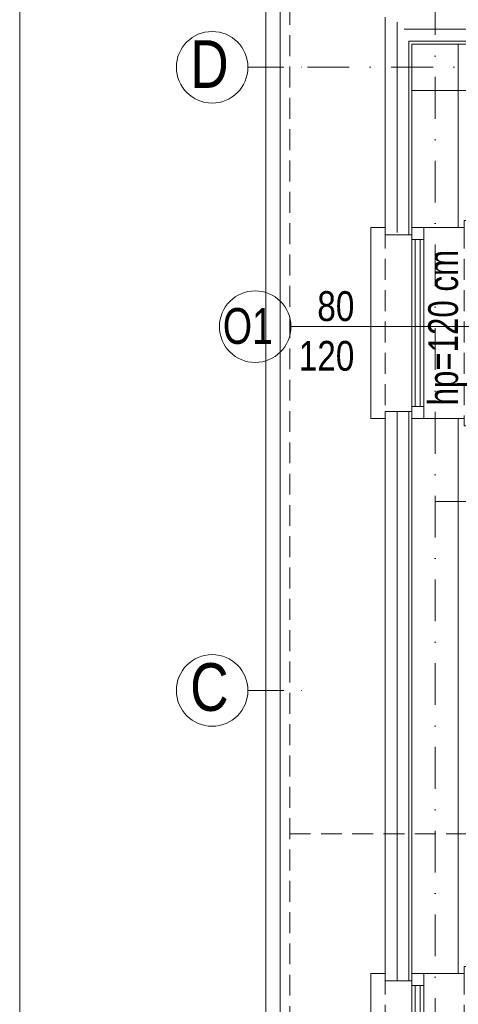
# Model space of a CAD drawing. Header units: inches. Extents: x 67014 to 70164, y -40762 to -35657.
# Tile 22 of 55: x 68189 to 68373, y -39921 to -39508. Entities that reach past the tile are written whole.
import ezdxf

# ---------------------------------------------------------------- set-up
doc = ezdxf.new("R2010")
doc.units = ezdxf.units.IN
doc.header["$MEASUREMENT"] = 0
doc.linetypes.add('DASHDOT', pattern=[1, 0.5, -0.25, 0, -0.25])
doc.linetypes.add('HIDDEN', pattern=[0.375, 0.25, -0.125])
for name, color, linetype, lineweight in [('A--tabelka rysunku', 7, 'Continuous', 0), ('p--dach', 7, 'Continuous', 20), ('p--obrzeże bet.', 252, 'Continuous', 0), ('p--ocieplenie-w.zew', 7, 'Continuous', 0), ('p--okna', 7, 'Continuous', 0), ('p--opis okna', 7, 'Continuous', 0), ('p--osie konstr', 7, 'DASHDOT', 15), ('p--osie konstr.-NR', 7, 'DASHDOT', 15), ('p--ściana szkielet', 7, 'Continuous', 0)]:
    doc.layers.add(name, color=color, linetype=linetype, lineweight=lineweight)
doc.styles.add('1-50', font='arial.ttf', dxfattribs={"width": 0.75, "height": 12.5})
doc.styles.get("Standard").update_dxf_attribs({"font": 'ARIAL.TTF'})
doc.styles.add('STYL-1', font='arial.ttf', dxfattribs={"width": 0.75})
doc.linetypes.add('BATTING', pattern='A,0.0001,-0.1,[134,ltypeshp.shx,S=0.1,R=0,X=-0.1,Y=0],-0.2,[134,ltypeshp.shx,S=0.1,R=180,X=0.1,Y=0],-0.1', length=0.4001)

# ---------------------------------------------------------------- blocks, each defined once
blk = doc.blocks.new('okno-150-33.15')
at = {"linetype": 'Continuous', "ltscale": 35}
for p, q in [((-3, 10), (153, 10)), ((0, -39.15), (150, -39.15))]:
    blk.add_line(p, q, dxfattribs=at)
for p, q in [((-3, 0), (-3, 10)), ((153, 0), (153, 10)), ((0, 0), (-3, 0)), ((0, -21.95), (0, 0)), ((150, 0), (150, -21.95)), ((150, 0), (153, 0)), ((0, -21.95), (0, -16.95)), ((0, -16.95), (5, -16.95)), ((5, -16.95), (145, -16.95)), ((5, -16.95), (5, -21.95)), ((5, -18.45), (72.5, -18.45)), ((5, -20.61), (72.5, -20.61)), ((72.5, -21.95), (72.5, -16.95)), ((77.5, -16.95), (77.5, -21.95)), ((77.5, -18.45), (145, -18.45)), ((77.5, -20.61), (145, -20.61)), ((145, -21.95), (145, -16.95)), ((145, -16.95), (150, -16.95)), ((150, -16.95), (150, -21.95)), ((5, -21.95), (0, -21.95)), ((3, -33.15), (3, -21.95)), ((145, -21.95), (5, -21.95)), ((150, -21.95), (145, -21.95)), ((147, -21.95), (147, -33.15)), ((0, -39.15), (0, -33.15)), ((150, -33.15), (150, -39.15))]:
    blk.add_line(p, q)
at = {"linetype": 'HIDDEN', "ltscale": 35}
for p, q in [((0, 0), (150, 0)), ((0, -33.15), (150, -33.15))]:
    blk.add_line(p, q, dxfattribs=at)
blk = doc.blocks.new('okno-80-33.15')
at = {"linetype": 'Continuous', "ltscale": 35}
for p, q in [((-3, 10), (83, 10)), ((0, -39.15), (80, -39.15))]:
    blk.add_line(p, q, dxfattribs=at)
for p, q in [((-3, 0), (-3, 10)), ((83, 0), (83, 10)), ((0, 0), (-3, 0)), ((0, -21.95), (0, 0)), ((80, 0), (80, -21.95)), ((80, 0), (83, 0)), ((0, -21.95), (0, -16.95)), ((0, -16.95), (5, -16.95)), ((5, -16.95), (75, -16.95)), ((5, -16.95), (5, -21.95)), ((5, -18.45), (75, -18.45)), ((5, -20.61), (75, -20.61)), ((75, -21.95), (75, -16.95)), ((75, -16.95), (80, -16.95)), ((80, -16.95), (80, -21.95)), ((5, -21.95), (0, -21.95)), ((3, -33.15), (3, -21.95)), ((75, -21.95), (5, -21.95)), ((80, -21.95), (75, -21.95)), ((77, -21.95), (77, -33.15)), ((0, -39.15), (0, -33.15)), ((80, -33.15), (80, -39.15))]:
    blk.add_line(p, q)
at = {"linetype": 'HIDDEN', "ltscale": 35}
for p, q in [((0, 0), (80, 0)), ((0, -33.15), (80, -33.15))]:
    blk.add_line(p, q, dxfattribs=at)

msp = doc.modelspace()

# ---------------------------------------------------------------- linework, layer by layer
at = {"layer": 'A--tabelka rysunku', "linetype": 'Continuous'}
msp.add_lwpolyline([(68189.402, -40726.616), (70129.402, -40726.616), (70129.402, -39311.616), (68189.402, -39311.616)], close=True, dxfattribs=at)
at = {"layer": 'p--dach', "linetype": 'HIDDEN', "ltscale": 35}
msp.add_line((68302.623, -39849.511), (69582.623, -39849.511), dxfattribs=at)
msp.add_line((68302.623, -39849.511), (69582.623, -39849.511), dxfattribs=at)
msp.add_lwpolyline([(68302.623, -39427.311), (69582.623, -39427.311), (69582.623, -40271.711), (68302.623, -40271.711)], close=True, dxfattribs=at)
at = {"layer": 'p--obrzeże bet.', "linetype": 'Continuous', "ltscale": 35}
for points in [[(69133.223, -40241.711), (69592.623, -40241.711), (69592.623, -39457.311), (68292.623, -39457.311), (68292.623, -40241.711), (68752.023, -40241.711)], [(68343.573, -39463.311), (68298.623, -39463.311), (68298.623, -40235.711), (68343.573, -40235.711)]]:
    msp.add_lwpolyline(points, dxfattribs=at)
at = {"layer": 'p--ocieplenie-w.zew', "linetype": 'BATTING', "ltscale": 10}
for p, q in [((68347.623, -39597.461), (68347.623, -39509.311)), ((68350.623, -39512.311), (68832.273, -39512.311)), ((68347.623, -39911.061), (68347.623, -39672.461))]:
    msp.add_line(p, q, dxfattribs=at)
at = {"layer": 'p--opis okna'}
msp.add_line((68303.143, -39636.961), (68382.104, -39636.961), dxfattribs=at)
msp.add_circle((68288.143, -39636.961), 15, dxfattribs=at)
at = {"layer": 'p--osie konstr', "linetype": 'DASHDOT', "ltscale": 35}
for p, q in [((68363.573, -40216.711), (68363.573, -39457.311)), ((68310.109, -39528.256), (69560.423, -39528.256)), ((68363.698, -39710.211), (68726.823, -39710.211))]:
    msp.add_line(p, q, dxfattribs=at)
at = {"layer": 'p--osie konstr.-NR', "linetype": 'DASHDOT', "ltscale": 30}
for p, q in [((68285.109, -39528.266), (68310.109, -39528.266)), ((68285.109, -39789.411), (68310.109, -39789.411))]:
    msp.add_line(p, q, dxfattribs=at)
at = {"layer": 'p--osie konstr.-NR', "linetype": 'Continuous', "ltscale": 35}
for centre in [(68270.109, -39528.266), (68270.109, -39789.411)]:
    msp.add_circle(centre, 15, dxfattribs=at)
at = {"layer": 'p--ściana szkielet', "ltscale": 35}
for p, q in [((68342.623, -39599.961), (68342.623, -39507.311)), ((68342.623, -39598.461), (68342.623, -39507.311)), ((68352.623, -39517.311), (68833.273, -39517.311)), ((68352.623, -39598.461), (68352.623, -39517.311)), ((68353.823, -39518.511), (68974.973, -39518.511)), ((68353.823, -39598.461), (68353.823, -39518.511)), ((68373.323, -39595.461), (68373.323, -39518.511)), ((68353.823, -39538.011), (68830.273, -39538.011)), ((68342.623, -39911.061), (68342.623, -39672.461)), ((68352.623, -39911.061), (68352.623, -39672.461)), ((68353.823, -39911.061), (68353.823, -39672.461)), ((68342.623, -39911.061), (68342.623, -39673.961)), ((68373.323, -39908.061), (68373.323, -39675.461))]:
    msp.add_line(p, q, dxfattribs=at)
for points in [[(68342.623, -39598.461), (68353.823, -39598.461), (68353.823, -39595.461), (68375.773, -39595.461)], [(68342.623, -39672.461), (68353.823, -39672.461), (68353.823, -39675.461), (68375.773, -39675.461)], [(68342.623, -39911.061), (68353.823, -39911.061), (68353.823, -39908.061), (68375.773, -39908.061)]]:
    msp.add_lwpolyline(points, dxfattribs=at)

# ---------------------------------------------------------------- block references
at = {"layer": 'p--okna', "linetype": 'Continuous', "rotation": 270}
for name, p in [('okno-80-33.15', (68375.773, -39595.461)), ('okno-150-33.15', (68375.773, -39908.061))]:
    msp.add_blockref(name, p, dxfattribs=at)

# ---------------------------------------------------------------- texts
at = {"layer": 'p--opis okna', "insert": (68360.687, -39669.959), "char_height": 12.5, "width": 128.63421, "attachment_point": 1, "rotation": 90, "style": 'STYL-1'}
msp.add_mtext('hp=120 cm', dxfattribs=at)
at = {"layer": 'p--opis okna', "style": '1-50'}
for s, insert, char_height, width, attachment_point in [('{\\W0.8;80\\P120}', (68329.73, -39622.098), 12.5, 45.287, 3), ('O1', (68295.576, -39644.378), 15, 74.01038, 9)]:
    msp.add_mtext(s, dxfattribs=dict(at, insert=insert, char_height=char_height, width=width, attachment_point=attachment_point))
at = {"layer": 'p--osie konstr.-NR', "linetype": 'Continuous', "ltscale": 35, "char_height": 20, "width": 63.5564, "attachment_point": 3}
for s, insert in [('{\\W0.8;D}', (68277.024, -39516.902)), ('{\\W0.8;C}', (68277.024, -39777.997))]:
    msp.add_mtext(s, dxfattribs=dict(at, insert=insert))

doc.saveas('drawing.dxf')
